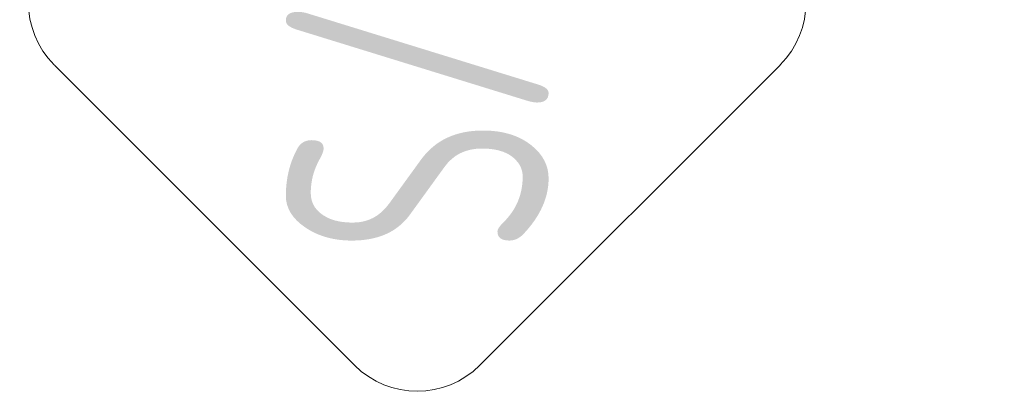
# Model space of a CAD drawing. Header units: millimetres. Extents: x -29085 to 3627694, y -159961 to 2281735.
# Tile 32 of 229: x 115737 to 117236, y 136287 to 136852. Entities that reach past the tile are written whole.
import ezdxf
from ezdxf.enums import TextEntityAlignment as Align

# ---------------------------------------------------------------- set-up
doc = ezdxf.new("R2010")
doc.units = ezdxf.units.MM
doc.layers.add('A99_N_znaceni 200', color=5, linetype='Continuous', lineweight=5)
doc.styles.add('A99_popis', font='isocpeur.ttf')

# ---------------------------------------------------------------- blocks, each defined once
blk = doc.blocks.new('*U53')
at = {"color": 0}
for p, q in [((-0.721, 4.139), (-4.149, 0.711)), ((4.139, 0.711), (0.711, 4.139)), ((-4.149, -0.721), (-0.721, -4.149)), ((0.711, -4.149), (4.139, -0.721)), ((-0.005, -4.445), (-0.005, -22.145))]:
    blk.add_line(p, q, dxfattribs=at)
for centre, start, end in [((-0.005, 3.424), 45, 135), ((-3.433, -0.005), 135, 225), ((3.424, -0.005), 315, 45), ((-0.005, -3.433), 225, 315)]:
    blk.add_arc(centre, 1.012, start, end, dxfattribs=at)
at = {"color": 0, "linetype": 'ByBlock', "style": 'A99_popis', "width": 0.953108}
blk.add_attdef('SKLADBA', text='', height=3, rotation=0.0103, dxfattribs=at).set_placement((-2.863, -1.506), (2.855, -1.505), align=Align.FIT)

msp = doc.modelspace()

# ---------------------------------------------------------------- block references
at = {"layer": 'A99_N_znaceni 200', "lineweight": 5}
ref = msp.add_blockref('*U53', (116341.7, 136879.3), dxfattribs=dict(at, xscale=133.3, yscale=133.3, zscale=133.3, rotation=89.99999999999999))
ref.add_attrib('SKLADBA', 'S/04', dxfattribs={"layer": '0', "color": 0, "linetype": 'ByBlock', "height": 400, "rotation": 90.0103, "style": 'A99_popis', "width": 0.635246}).set_placement((116542.4, 136497.6), (116542.3, 137259.9), align=Align.FIT)

doc.saveas('drawing.dxf')
